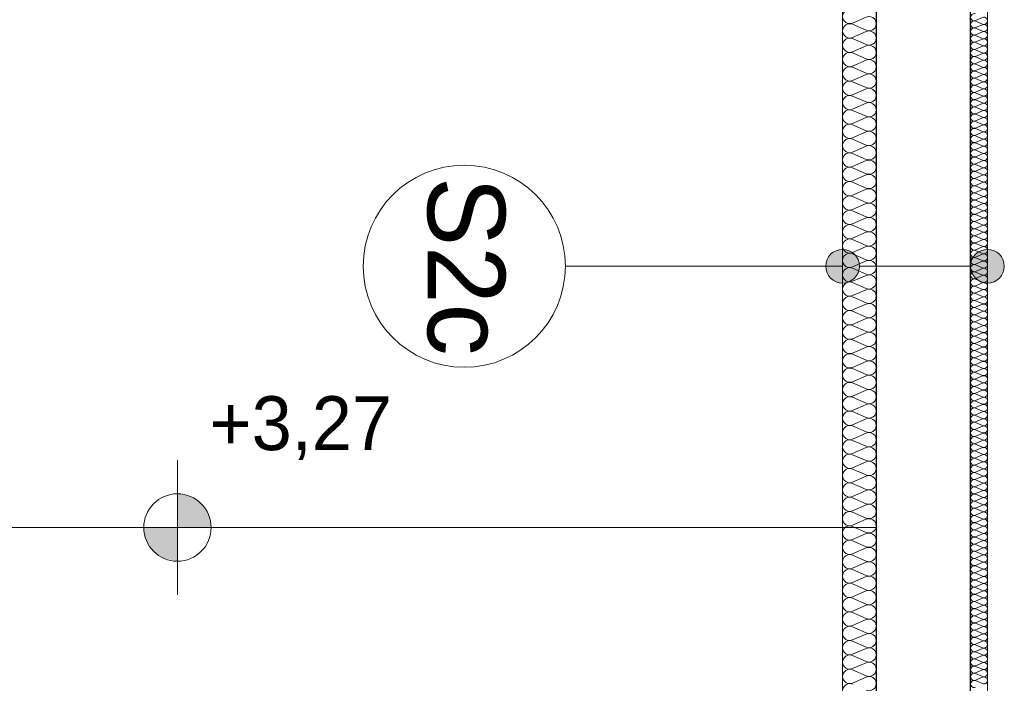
# Model space of a CAD drawing. Header units: inches. Extents: x -515158 to -470211, y -1887 to 84268.
# Tile 75 of 102: x -501644 to -498722, y 68444 to 70415. Entities that reach past the tile are written whole.
import ezdxf

# ---------------------------------------------------------------- set-up
doc = ezdxf.new("R2010")
doc.units = ezdxf.units.IN
doc.header["$MEASUREMENT"] = 0
for name, color, linetype, lineweight in [('#podkład', 252, 'Continuous', 9), ('Arch ocieplenie_Nr_Pióra__44', 252, 'Continuous', 9), ('Arch ocieplenie_Nr_Pióra__9', 252, 'Continuous', 9), ('Arch opisy_Nr_Pióra__1', 252, 'Continuous', 25), ('Arch opisy_Nr_Pióra__21', 252, 'Continuous', 9), ('Arch wykończenie_Nr_Pióra__3', 252, 'Continuous', 18), ('INWENT DACH_Nr_Pióra__21', 252, 'Continuous', 9), ('INWENT RZĘDNE_Nr_Pióra__21', 252, 'Continuous', 9), ('INWENT.ŚCIANY_Nr_Pióra__1', 252, 'Continuous', 25)]:
    doc.layers.add(name, color=color, linetype=linetype, lineweight=lineweight)
for name, color, linetype in [('Arch ocieplenie', 252, 'Continuous'), ('Arch opisy', 252, 'Continuous'), ('INWENT RZĘDNE', 252, 'Continuous')]:
    doc.layers.add(name, color=color, linetype=linetype)
doc.styles.add('GENERATED_STYLE_3', font='txt')
doc.styles.add('GENERATED_STYLE_7', font='txt')

# ---------------------------------------------------------------- blocks, each defined once
blk = doc.blocks.new('Linia_158', base_point=(-497708.3, 70883.4))
at = {"layer": 'Arch opisy_Nr_Pióra__21', "linetype": 'Continuous'}
for points in [[(-498088.3, 70883.4), (-498092.1, 70902.5), (-498103, 70918.8), (-498119.2, 70929.6), (-498138.3, 70933.4), (-498157.5, 70929.6), (-498173.7, 70918.8), (-498184.5, 70902.5), (-498188.3, 70883.4), (-498184.5, 70864.3), (-498173.7, 70848), (-498157.5, 70837.2), (-498138.3, 70833.4), (-498119.2, 70837.2), (-498103, 70848), (-498092.1, 70864.3)], [(-497658.3, 70883.4), (-497662.1, 70902.5), (-497673, 70918.8), (-497689.2, 70929.6), (-497708.3, 70933.4), (-497727.5, 70929.6), (-497743.7, 70918.8), (-497754.5, 70902.5), (-497758.3, 70883.4), (-497754.5, 70864.3), (-497743.7, 70848), (-497727.5, 70837.2), (-497708.3, 70833.4), (-497689.2, 70837.2), (-497673, 70848), (-497662.1, 70864.3)]]:
    blk.add_hatch(color=256, dxfattribs=at).paths.add_polyline_path(points, flags=0)
blk.add_line((-497758.3, 70883.4), (-498088.3, 70883.4), dxfattribs=at)
for centre in [(-498138.3, 70883.4), (-497708.3, 70883.4)]:
    blk.add_circle(centre, 50, dxfattribs=at)
blk = doc.blocks.new('Linia_157', base_point=(-498138.3, 70883.4))
at = {"layer": 'Arch opisy_Nr_Pióra__21', "linetype": 'Continuous'}
blk.add_line((-498138.3, 70883.4), (-498960.9, 70883.4), dxfattribs=at)
blk.add_circle((-499260.9, 70883.4), 300, dxfattribs=at)
blk = doc.blocks.new('Koty wysokościowe_37', base_point=(-500112.1, 70107.6))
at = {"layer": 'INWENT RZĘDNE_Nr_Pióra__21', "linetype": 'Continuous'}
for points in [[(-500112.1, 70107.6), (-500012.1, 70107.6), (-500019.7, 70145.9), (-500041.4, 70178.3), (-500073.9, 70200), (-500112.1, 70207.6)], [(-500112.1, 70107.6), (-500212.1, 70107.6), (-500204.5, 70069.4), (-500182.8, 70036.9), (-500150.4, 70015.2), (-500112.1, 70007.6)]]:
    blk.add_hatch(color=256, dxfattribs=at).paths.add_polyline_path(points, flags=0)
for p, q in [((-500112.1, 69907.6), (-500112.1, 70307.6)), ((-500312.1, 70107.6), (-499912.1, 70107.6))]:
    blk.add_line(p, q, dxfattribs=at)
blk.add_circle((-500112.1, 70107.6), 100, dxfattribs=at)
at = {"layer": 'INWENT RZĘDNE_Nr_Pióra__21', "insert": (-500016.8, 70307.6), "char_height": 160, "attachment_point": 7, "style": 'GENERATED_STYLE_3'}
blk.add_mtext('{+3,27}', dxfattribs=at)
blk = doc.blocks.new('Izolacja cieplna 14_210', base_point=(-497758.3, 79647.6))
at = {"layer": 'Arch ocieplenie_Nr_Pióra__9', "linetype": 'Continuous'}
for p, q in [((-497723.2, 71621.8), (-497743.4, 71613)), ((-497743.4, 71611.2), (-497723.2, 71602.3)), ((-497723.2, 71600.5), (-497743.4, 71591.7)), ((-497743.4, 71589.9), (-497723.2, 71581)), ((-497723.2, 71579.3), (-497743.4, 71570.4)), ((-497743.4, 71568.6), (-497723.2, 71559.8)), ((-497723.2, 71558), (-497743.4, 71549.1)), ((-497743.4, 71547.3), (-497723.2, 71538.5)), ((-497723.2, 71536.7), (-497743.4, 71527.8)), ((-497743.4, 71526), (-497723.2, 71517.2)), ((-497723.2, 71515.4), (-497743.4, 71506.5)), ((-497743.4, 71504.8), (-497723.2, 71495.9)), ((-497723.2, 71494.1), (-497743.4, 71485.3)), ((-497743.4, 71483.5), (-497723.2, 71474.6)), ((-497723.2, 71472.8), (-497743.4, 71464)), ((-497743.4, 71462.2), (-497723.2, 71453.3)), ((-497723.2, 71451.5), (-497743.4, 71442.7)), ((-497743.4, 71440.9), (-497723.2, 71432)), ((-497723.2, 71430.3), (-497743.4, 71421.4)), ((-497743.4, 71419.6), (-497723.2, 71410.8)), ((-497723.2, 71409), (-497743.4, 71400.1)), ((-497743.4, 71398.3), (-497723.2, 71389.5)), ((-497723.2, 71387.7), (-497743.4, 71378.8)), ((-497743.4, 71377), (-497723.2, 71368.2)), ((-497723.2, 71366.4), (-497743.4, 71357.5)), ((-497743.4, 71355.8), (-497723.2, 71346.9)), ((-497723.2, 71345.1), (-497743.4, 71336.3)), ((-497743.4, 71334.5), (-497723.2, 71325.6)), ((-497723.2, 71323.8), (-497743.4, 71315)), ((-497743.4, 71313.2), (-497723.2, 71304.3)), ((-497723.2, 71302.5), (-497743.4, 71293.7)), ((-497743.4, 71291.9), (-497723.2, 71283)), ((-497723.2, 71281.3), (-497743.4, 71272.4)), ((-497743.4, 71270.6), (-497723.2, 71261.8)), ((-497723.2, 71260), (-497743.4, 71251.1)), ((-497743.4, 71249.3), (-497723.2, 71240.5)), ((-497723.2, 71238.7), (-497743.4, 71229.8)), ((-497743.4, 71228), (-497723.2, 71219.2)), ((-497723.2, 71217.4), (-497743.4, 71208.5)), ((-497743.4, 71206.7), (-497723.2, 71197.9)), ((-497723.2, 71196.1), (-497743.4, 71187.3)), ((-497743.4, 71185.5), (-497723.2, 71176.6)), ((-497723.2, 71174.8), (-497743.4, 71166)), ((-497743.4, 71164.2), (-497723.2, 71155.3)), ((-497723.2, 71153.5), (-497743.4, 71144.7)), ((-497743.4, 71142.9), (-497723.2, 71134)), ((-497723.2, 71132.2), (-497743.4, 71123.4)), ((-497743.4, 71121.6), (-497723.2, 71112.7)), ((-497723.2, 71111), (-497743.4, 71102.1)), ((-497743.4, 71100.3), (-497723.2, 71091.5)), ((-497723.2, 71089.7), (-497743.4, 71080.8)), ((-497743.4, 71079), (-497723.2, 71070.2)), ((-497723.2, 71068.4), (-497743.4, 71059.5)), ((-497743.4, 71057.7), (-497723.2, 71048.9)), ((-497723.2, 71047.1), (-497743.4, 71038.2)), ((-497743.4, 71036.5), (-497723.2, 71027.6)), ((-497723.2, 71025.8), (-497743.4, 71017)), ((-497743.4, 71015.2), (-497723.2, 71006.3)), ((-497723.2, 71004.5), (-497743.4, 70995.7)), ((-497743.4, 70993.9), (-497723.2, 70985)), ((-497723.2, 70983.2), (-497743.4, 70974.4)), ((-497743.4, 70972.6), (-497723.2, 70963.7)), ((-497723.2, 70962), (-497743.4, 70953.1)), ((-497743.4, 70951.3), (-497723.2, 70942.5)), ((-497723.2, 70940.7), (-497743.4, 70931.8)), ((-497743.4, 70930), (-497723.2, 70921.2)), ((-497723.2, 70919.4), (-497743.4, 70910.5)), ((-497743.4, 70908.7), (-497723.2, 70899.9)), ((-497723.2, 70898.1), (-497743.4, 70889.2)), ((-497743.4, 70887.5), (-497723.2, 70878.6)), ((-497723.2, 70876.8), (-497743.4, 70868)), ((-497743.4, 70866.2), (-497723.2, 70857.3)), ((-497723.2, 70855.5), (-497743.4, 70846.7)), ((-497743.4, 70844.9), (-497723.2, 70836)), ((-497723.2, 70834.2), (-497743.4, 70825.4)), ((-497743.4, 70823.6), (-497723.2, 70814.7)), ((-497723.2, 70813), (-497743.4, 70804.1)), ((-497743.4, 70802.3), (-497723.2, 70793.5)), ((-497723.2, 70791.7), (-497743.4, 70782.8)), ((-497743.4, 70781), (-497723.2, 70772.2)), ((-497723.2, 70770.4), (-497743.4, 70761.5)), ((-497743.4, 70759.7), (-497723.2, 70750.9)), ((-497723.2, 70749.1), (-497743.4, 70740.2)), ((-497743.4, 70738.5), (-497723.2, 70729.6)), ((-497723.2, 70727.8), (-497743.4, 70719)), ((-497743.4, 70717.2), (-497723.2, 70708.3)), ((-497723.2, 70706.5), (-497743.4, 70697.7)), ((-497743.4, 70695.9), (-497723.2, 70687)), ((-497723.2, 70685.2), (-497743.4, 70676.4)), ((-497743.4, 70674.6), (-497723.2, 70665.7)), ((-497723.2, 70663.9), (-497743.4, 70655.1)), ((-497743.4, 70653.3), (-497723.2, 70644.5)), ((-497723.2, 70642.7), (-497743.4, 70633.8)), ((-497743.4, 70632), (-497723.2, 70623.2)), ((-497723.2, 70621.4), (-497743.4, 70612.5)), ((-497743.4, 70610.7), (-497723.2, 70601.9)), ((-497723.2, 70600.1), (-497743.4, 70591.2)), ((-497743.4, 70589.4), (-497723.2, 70580.6)), ((-497723.2, 70578.8), (-497743.4, 70569.9)), ((-497743.4, 70568.2), (-497723.2, 70559.3)), ((-497723.2, 70557.5), (-497743.4, 70548.7)), ((-497743.4, 70546.9), (-497723.2, 70538)), ((-497723.2, 70536.2), (-497743.4, 70527.4)), ((-497743.4, 70525.6), (-497723.2, 70516.7)), ((-497723.2, 70514.9), (-497743.4, 70506.1)), ((-497743.4, 70504.3), (-497723.2, 70495.4)), ((-497723.2, 70493.7), (-497743.4, 70484.8)), ((-497743.4, 70483), (-497723.2, 70474.2)), ((-497723.2, 70472.4), (-497743.4, 70463.5)), ((-497743.4, 70461.7), (-497723.2, 70452.9)), ((-497723.2, 70451.1), (-497743.4, 70442.2)), ((-497743.4, 70440.4), (-497723.2, 70431.6)), ((-497723.2, 70429.8), (-497743.4, 70420.9)), ((-497743.4, 70419.2), (-497723.2, 70410.3)), ((-497723.2, 70408.5), (-497743.4, 70399.7)), ((-497743.4, 70397.9), (-497723.2, 70389)), ((-497723.2, 70387.2), (-497743.4, 70378.4)), ((-497743.4, 70376.6), (-497723.2, 70367.7)), ((-497723.2, 70365.9), (-497743.4, 70357.1)), ((-497743.4, 70355.3), (-497723.2, 70346.4)), ((-497723.2, 70344.7), (-497743.4, 70335.8)), ((-497743.4, 70334), (-497723.2, 70325.2)), ((-497723.2, 70323.4), (-497743.4, 70314.5)), ((-497743.4, 70312.7), (-497723.2, 70303.9)), ((-497723.2, 70302.1), (-497743.4, 70293.2)), ((-497743.4, 70291.4), (-497723.2, 70282.6)), ((-497723.2, 70280.8), (-497743.4, 70271.9)), ((-497743.4, 70270.2), (-497723.2, 70261.3)), ((-497723.2, 70259.5), (-497743.4, 70250.7)), ((-497743.4, 70248.9), (-497723.2, 70240)), ((-497723.2, 70238.2), (-497743.4, 70229.4)), ((-497743.4, 70227.6), (-497723.2, 70218.7)), ((-497723.2, 70216.9), (-497743.4, 70208.1)), ((-497743.4, 70206.3), (-497723.2, 70197.4)), ((-497723.2, 70195.7), (-497743.4, 70186.8)), ((-497743.4, 70185), (-497723.2, 70176.2)), ((-497723.2, 70174.4), (-497743.4, 70165.5)), ((-497743.4, 70163.7), (-497723.2, 70154.9)), ((-497723.2, 70153.1), (-497743.4, 70144.2)), ((-497743.4, 70142.4), (-497723.2, 70133.6)), ((-497723.2, 70131.8), (-497743.4, 70122.9)), ((-497743.4, 70121.2), (-497723.2, 70112.3)), ((-497723.2, 70110.5), (-497743.4, 70101.7)), ((-497743.4, 70099.9), (-497723.2, 70091)), ((-497723.2, 70089.2), (-497743.4, 70080.4)), ((-497743.4, 70078.6), (-497723.2, 70069.7)), ((-497723.2, 70067.9), (-497743.4, 70059.1)), ((-497743.4, 70057.3), (-497723.2, 70048.4)), ((-497723.2, 70046.6), (-497743.4, 70037.8)), ((-497743.4, 70036), (-497723.2, 70027.2)), ((-497723.2, 70025.4), (-497743.4, 70016.5)), ((-497743.4, 70014.7), (-497723.2, 70005.9)), ((-497723.2, 70004.1), (-497743.4, 69995.2)), ((-497743.4, 69993.4), (-497723.2, 69984.6)), ((-497723.2, 69982.8), (-497743.4, 69973.9)), ((-497743.4, 69972.1), (-497723.2, 69963.3)), ((-497723.2, 69961.5), (-497743.4, 69952.6)), ((-497743.4, 69950.9), (-497723.2, 69942)), ((-497723.2, 69940.2), (-497743.4, 69931.4)), ((-497743.4, 69929.6), (-497723.2, 69920.7)), ((-497723.2, 69918.9), (-497743.4, 69910.1)), ((-497743.4, 69908.3), (-497723.2, 69899.4)), ((-497723.2, 69897.6), (-497743.4, 69888.8)), ((-497743.4, 69887), (-497723.2, 69878.1)), ((-497723.2, 69876.4), (-497743.4, 69867.5)), ((-497743.4, 69865.7), (-497723.2, 69856.9)), ((-497723.2, 69855.1), (-497743.4, 69846.2)), ((-497743.4, 69844.4), (-497723.2, 69835.6)), ((-497723.2, 69833.8), (-497743.4, 69824.9)), ((-497743.4, 69823.1), (-497723.2, 69814.3)), ((-497723.2, 69812.5), (-497743.4, 69803.6)), ((-497743.4, 69801.9), (-497723.2, 69793)), ((-497723.2, 69791.2), (-497743.4, 69782.4)), ((-497743.4, 69780.6), (-497723.2, 69771.7)), ((-497723.2, 69769.9), (-497743.4, 69761.1)), ((-497743.4, 69759.3), (-497723.2, 69750.4)), ((-497723.2, 69748.6), (-497743.4, 69739.8)), ((-497743.4, 69738), (-497723.2, 69729.1)), ((-497723.2, 69727.4), (-497743.4, 69718.5)), ((-497743.4, 69716.7), (-497723.2, 69707.9)), ((-497723.2, 69706.1), (-497743.4, 69697.2)), ((-497743.4, 69695.4), (-497723.2, 69686.6)), ((-497723.2, 69684.8), (-497743.4, 69675.9)), ((-497743.4, 69674.1), (-497723.2, 69665.3)), ((-497723.2, 69663.5), (-497743.4, 69654.6)), ((-497743.4, 69652.9), (-497723.2, 69644))]:
    blk.add_line(p, q, dxfattribs=at)
for centre, start_param, end_param in [((-497747.7, 71622.7), 2.7288, 6.695979), ((-497719, 71612.1), 5.870392, 9.837571), ((-497747.7, 71601.4), 2.7288, 6.695979), ((-497747.7, 71580.2), 2.7288, 6.695979), ((-497719, 71590.8), 5.870392, 9.837571), ((-497747.7, 71558.9), 2.7288, 6.695979), ((-497719, 71569.5), 5.870392, 9.837571), ((-497719, 71548.2), 5.870392, 9.837571), ((-497747.7, 71537.6), 2.7288, 6.695979), ((-497747.7, 71516.3), 2.7288, 6.695979), ((-497719, 71526.9), 5.870392, 9.837571), ((-497747.7, 71495), 2.7288, 6.695979), ((-497719, 71505.6), 5.870392, 9.837571), ((-497747.7, 71473.7), 2.7288, 6.695979), ((-497719, 71484.4), 5.870392, 9.837571), ((-497719, 71463.1), 5.870392, 9.837571), ((-497747.7, 71452.4), 2.7288, 6.695979), ((-497747.7, 71431.1), 2.7288, 6.695979), ((-497719, 71441.8), 5.870392, 9.837571), ((-497747.7, 71409.9), 2.7288, 6.695979), ((-497719, 71420.5), 5.870392, 9.837571), ((-497719, 71399.2), 5.870392, 9.837571), ((-497747.7, 71388.6), 2.7288, 6.695979), ((-497719, 71377.9), 5.870392, 9.837571), ((-497747.7, 71367.3), 2.7288, 6.695979), ((-497747.7, 71346), 2.7288, 6.695979), ((-497719, 71356.6), 5.870392, 9.837571), ((-497747.7, 71324.7), 2.7288, 6.695979), ((-497719, 71335.4), 5.870392, 9.837571), ((-497719, 71314.1), 5.870392, 9.837571), ((-497747.7, 71303.4), 2.7288, 6.695979), ((-497719, 71292.8), 5.870392, 9.837571), ((-497747.7, 71282.1), 2.7288, 6.695979), ((-497747.7, 71260.9), 2.7288, 6.695979), ((-497719, 71271.5), 5.870392, 9.837571), ((-497747.7, 71239.6), 2.7288, 6.695979), ((-497719, 71250.2), 5.870392, 9.837571), ((-497719, 71228.9), 5.870392, 9.837571), ((-497747.7, 71218.3), 2.7288, 6.695979), ((-497747.7, 71197), 2.7288, 6.695979), ((-497719, 71207.6), 5.870392, 9.837571), ((-497747.7, 71175.7), 2.7288, 6.695979), ((-497719, 71186.4), 5.870392, 9.837571), ((-497747.7, 71154.4), 2.7288, 6.695979), ((-497719, 71165.1), 5.870392, 9.837571), ((-497719, 71143.8), 5.870392, 9.837571), ((-497747.7, 71133.1), 2.7288, 6.695979), ((-497747.7, 71111.9), 2.7288, 6.695979), ((-497719, 71122.5), 5.870392, 9.837571), ((-497747.7, 71090.6), 2.7288, 6.695979), ((-497719, 71101.2), 5.870392, 9.837571), ((-497719, 71079.9), 5.870392, 9.837571), ((-497747.7, 71069.3), 2.7288, 6.695979), ((-497719, 71058.6), 5.870392, 9.837571), ((-497747.7, 71048), 2.7288, 6.695979), ((-497747.7, 71026.7), 2.7288, 6.695979), ((-497719, 71037.4), 5.870392, 9.837571), ((-497747.7, 71005.4), 2.7288, 6.695979), ((-497719, 71016.1), 5.870392, 9.837571), ((-497719, 70994.8), 5.870392, 9.837571), ((-497747.7, 70984.1), 2.7288, 6.695979), ((-497747.7, 70962.9), 2.7288, 6.695979), ((-497719, 70973.5), 5.870392, 9.837571), ((-497747.7, 70941.6), 2.7288, 6.695979), ((-497719, 70952.2), 5.870392, 9.837571), ((-497747.7, 70920.3), 2.7288, 6.695979), ((-497719, 70930.9), 5.870392, 9.837571), ((-497719, 70909.6), 5.870392, 9.837571), ((-497747.7, 70899), 2.7288, 6.695979), ((-497747.7, 70877.7), 2.7288, 6.695979), ((-497719, 70888.3), 5.870392, 9.837571), ((-497747.7, 70856.4), 2.7288, 6.695979), ((-497719, 70867.1), 5.870392, 9.837571), ((-497719, 70845.8), 5.870392, 9.837571), ((-497747.7, 70835.1), 2.7288, 6.695979), ((-497719, 70824.5), 5.870392, 9.837571), ((-497747.7, 70813.8), 2.7288, 6.695979), ((-497747.7, 70792.6), 2.7288, 6.695979), ((-497719, 70803.2), 5.870392, 9.837571), ((-497747.7, 70771.3), 2.7288, 6.695979), ((-497719, 70781.9), 5.870392, 9.837571), ((-497719, 70760.6), 5.870392, 9.837571), ((-497747.7, 70750), 2.7288, 6.695979), ((-497747.7, 70728.7), 2.7288, 6.695979), ((-497719, 70739.3), 5.870392, 9.837571), ((-497747.7, 70707.4), 2.7288, 6.695979), ((-497719, 70718.1), 5.870392, 9.837571), ((-497747.7, 70686.1), 2.7288, 6.695979), ((-497719, 70696.8), 5.870392, 9.837571), ((-497719, 70675.5), 5.870392, 9.837571), ((-497747.7, 70664.8), 2.7288, 6.695979), ((-497747.7, 70643.6), 2.7288, 6.695979), ((-497719, 70654.2), 5.870392, 9.837571), ((-497747.7, 70622.3), 2.7288, 6.695979), ((-497719, 70632.9), 5.870392, 9.837571), ((-497719, 70611.6), 5.870392, 9.837571), ((-497747.7, 70601), 2.7288, 6.695979), ((-497719, 70590.3), 5.870392, 9.837571), ((-497747.7, 70579.7), 2.7288, 6.695979), ((-497747.7, 70558.4), 2.7288, 6.695979), ((-497719, 70569.1), 5.870392, 9.837571), ((-497747.7, 70537.1), 2.7288, 6.695979), ((-497719, 70547.8), 5.870392, 9.837571), ((-497719, 70526.5), 5.870392, 9.837571), ((-497747.7, 70515.8), 2.7288, 6.695979), ((-497747.7, 70494.6), 2.7288, 6.695979), ((-497719, 70505.2), 5.870392, 9.837571), ((-497747.7, 70473.3), 2.7288, 6.695979), ((-497719, 70483.9), 5.870392, 9.837571), ((-497747.7, 70452), 2.7288, 6.695979), ((-497719, 70462.6), 5.870392, 9.837571), ((-497719, 70441.3), 5.870392, 9.837571), ((-497747.7, 70430.7), 2.7288, 6.695979), ((-497747.7, 70409.4), 2.7288, 6.695979), ((-497719, 70420.1), 5.870392, 9.837571), ((-497747.7, 70388.1), 2.7288, 6.695979), ((-497719, 70398.8), 5.870392, 9.837571), ((-497719, 70377.5), 5.870392, 9.837571), ((-497747.7, 70366.8), 2.7288, 6.695979), ((-497719, 70356.2), 5.870392, 9.837571), ((-497747.7, 70345.6), 2.7288, 6.695979), ((-497747.7, 70324.3), 2.7288, 6.695979), ((-497719, 70334.9), 5.870392, 9.837571), ((-497747.7, 70303), 2.7288, 6.695979), ((-497719, 70313.6), 5.870392, 9.837571), ((-497719, 70292.3), 5.870392, 9.837571), ((-497747.7, 70281.7), 2.7288, 6.695979), ((-497747.7, 70260.4), 2.7288, 6.695979), ((-497719, 70271), 5.870392, 9.837571), ((-497747.7, 70239.1), 2.7288, 6.695979), ((-497719, 70249.8), 5.870392, 9.837571), ((-497747.7, 70217.8), 2.7288, 6.695979), ((-497719, 70228.5), 5.870392, 9.837571), ((-497719, 70207.2), 5.870392, 9.837571), ((-497747.7, 70196.5), 2.7288, 6.695979), ((-497747.7, 70175.3), 2.7288, 6.695979), ((-497719, 70185.9), 5.870392, 9.837571), ((-497747.7, 70154), 2.7288, 6.695979), ((-497719, 70164.6), 5.870392, 9.837571), ((-497719, 70143.3), 5.870392, 9.837571), ((-497747.7, 70132.7), 2.7288, 6.695979), ((-497719, 70122), 5.870392, 9.837571), ((-497747.7, 70111.4), 2.7288, 6.695979), ((-497747.7, 70090.1), 2.7288, 6.695979), ((-497719, 70100.8), 5.870392, 9.837571), ((-497747.7, 70068.8), 2.7288, 6.695979), ((-497719, 70079.5), 5.870392, 9.837571), ((-497719, 70058.2), 5.870392, 9.837571), ((-497747.7, 70047.5), 2.7288, 6.695979), ((-497747.7, 70026.3), 2.7288, 6.695979), ((-497719, 70036.9), 5.870392, 9.837571), ((-497747.7, 70005), 2.7288, 6.695979), ((-497719, 70015.6), 5.870392, 9.837571), ((-497747.7, 69983.7), 2.7288, 6.695979), ((-497719, 69994.3), 5.870392, 9.837571), ((-497719, 69973), 5.870392, 9.837571), ((-497747.7, 69962.4), 2.7288, 6.695979), ((-497747.7, 69941.1), 2.7288, 6.695979), ((-497719, 69951.8), 5.870392, 9.837571), ((-497747.7, 69919.8), 2.7288, 6.695979), ((-497719, 69930.5), 5.870392, 9.837571), ((-497719, 69909.2), 5.870392, 9.837571), ((-497747.7, 69898.5), 2.7288, 6.695979), ((-497719, 69887.9), 5.870392, 9.837571), ((-497747.7, 69877.3), 2.7288, 6.695979), ((-497747.7, 69856), 2.7288, 6.695979), ((-497719, 69866.6), 5.870392, 9.837571), ((-497747.7, 69834.7), 2.7288, 6.695979), ((-497719, 69845.3), 5.870392, 9.837571), ((-497719, 69824), 5.870392, 9.837571), ((-497747.7, 69813.4), 2.7288, 6.695979), ((-497719, 69802.8), 5.870392, 9.837571), ((-497747.7, 69792.1), 2.7288, 6.695979), ((-497747.7, 69770.8), 2.7288, 6.695979), ((-497719, 69781.5), 5.870392, 9.837571), ((-497747.7, 69749.5), 2.7288, 6.695979), ((-497719, 69760.2), 5.870392, 9.837571), ((-497719, 69738.9), 5.870392, 9.837571), ((-497747.7, 69728.2), 2.7288, 6.695979), ((-497747.7, 69707), 2.7288, 6.695979), ((-497719, 69717.6), 5.870392, 9.837571), ((-497747.7, 69685.7), 2.7288, 6.695979), ((-497719, 69696.3), 5.870392, 9.837571), ((-497747.7, 69664.4), 2.7288, 6.695979), ((-497719, 69675), 5.870392, 9.837571), ((-497719, 69653.7), 5.870392, 9.837571), ((-497747.7, 69643.1), 2.7288, 6.695979)]:
    blk.add_ellipse(centre, major_axis=(0, -10.6), ratio=0.999134, start_param=start_param, end_param=end_param, dxfattribs=at)
blk = doc.blocks.new('Izolacja cieplna 14_209', base_point=(-498038.3, 72327.6))
at = {"layer": 'Arch ocieplenie_Nr_Pióra__44', "linetype": 'Continuous'}
for p, q in [((-498068.1, 71623), (-498108.5, 71605.3)), ((-498108.5, 71601.7), (-498068.1, 71584)), ((-498068.1, 71580.4), (-498108.5, 71562.7)), ((-498108.5, 71559.1), (-498068.1, 71541.4)), ((-498068.1, 71537.8), (-498108.5, 71520.1)), ((-498108.5, 71516.5), (-498068.1, 71498.8)), ((-498068.1, 71495.2), (-498108.5, 71477.5)), ((-498108.5, 71473.9), (-498068.1, 71456.2)), ((-498068.1, 71452.6), (-498108.5, 71434.9)), ((-498108.5, 71431.3), (-498068.1, 71413.6)), ((-498068.1, 71410), (-498108.5, 71392.3)), ((-498108.5, 71388.7), (-498068.1, 71371)), ((-498068.1, 71367.4), (-498108.5, 71349.7)), ((-498108.5, 71346.1), (-498068.1, 71328.4)), ((-498068.1, 71324.8), (-498108.5, 71307.1)), ((-498108.5, 71303.5), (-498068.1, 71285.8)), ((-498068.1, 71282.2), (-498108.5, 71264.5)), ((-498108.5, 71260.9), (-498068.1, 71243.2)), ((-498068.1, 71239.6), (-498108.5, 71221.9)), ((-498108.5, 71218.3), (-498068.1, 71200.6)), ((-498068.1, 71197), (-498108.5, 71179.3)), ((-498108.5, 71175.7), (-498068.1, 71158)), ((-498068.1, 71154.4), (-498108.5, 71136.7)), ((-498108.5, 71133.2), (-498068.1, 71115.4)), ((-498068.1, 71111.9), (-498108.5, 71094.1)), ((-498108.5, 71090.6), (-498068.1, 71072.8)), ((-498068.1, 71069.3), (-498108.5, 71051.5)), ((-498108.5, 71048), (-498068.1, 71030.2)), ((-498068.1, 71026.7), (-498108.5, 71008.9)), ((-498108.5, 71005.4), (-498068.1, 70987.6)), ((-498068.1, 70984.1), (-498108.5, 70966.3)), ((-498108.5, 70962.8), (-498068.1, 70945)), ((-498068.1, 70941.5), (-498108.5, 70923.7)), ((-498108.5, 70920.2), (-498068.1, 70902.5)), ((-498068.1, 70898.9), (-498108.5, 70881.2)), ((-498108.5, 70877.6), (-498068.1, 70859.9)), ((-498068.1, 70856.3), (-498108.5, 70838.6)), ((-498108.5, 70835), (-498068.1, 70817.3)), ((-498068.1, 70813.7), (-498108.5, 70796)), ((-498108.5, 70792.4), (-498068.1, 70774.7)), ((-498068.1, 70771.1), (-498108.5, 70753.4)), ((-498108.5, 70749.8), (-498068.1, 70732.1)), ((-498068.1, 70728.5), (-498108.5, 70710.8)), ((-498108.5, 70707.2), (-498068.1, 70689.5)), ((-498068.1, 70685.9), (-498108.5, 70668.2)), ((-498108.5, 70664.6), (-498068.1, 70646.9)), ((-498068.1, 70643.3), (-498108.5, 70625.6)), ((-498108.5, 70622), (-498068.1, 70604.3)), ((-498068.1, 70600.7), (-498108.5, 70583)), ((-498108.5, 70579.4), (-498068.1, 70561.7)), ((-498068.1, 70558.1), (-498108.5, 70540.4)), ((-498108.5, 70536.8), (-498068.1, 70519.1)), ((-498068.1, 70515.5), (-498108.5, 70497.8)), ((-498108.5, 70494.2), (-498068.1, 70476.5)), ((-498068.1, 70472.9), (-498108.5, 70455.2)), ((-498108.5, 70451.6), (-498068.1, 70433.9)), ((-498068.1, 70430.3), (-498108.5, 70412.6)), ((-498108.5, 70409), (-498068.1, 70391.3)), ((-498068.1, 70387.7), (-498108.5, 70370)), ((-498108.5, 70366.4), (-498068.1, 70348.7)), ((-498068.1, 70345.1), (-498108.5, 70327.4)), ((-498108.5, 70323.8), (-498068.1, 70306.1)), ((-498068.1, 70302.5), (-498108.5, 70284.8)), ((-498108.5, 70281.2), (-498068.1, 70263.5)), ((-498068.1, 70259.9), (-498108.5, 70242.2)), ((-498108.5, 70238.6), (-498068.1, 70220.9)), ((-498068.1, 70217.3), (-498108.5, 70199.6)), ((-498108.5, 70196), (-498068.1, 70178.3)), ((-498068.1, 70174.7), (-498108.5, 70157)), ((-498108.5, 70153.4), (-498068.1, 70135.7)), ((-498068.1, 70132.1), (-498108.5, 70114.4)), ((-498108.5, 70110.8), (-498068.1, 70093.1)), ((-498068.1, 70089.5), (-498108.5, 70071.8)), ((-498108.5, 70068.2), (-498068.1, 70050.5)), ((-498068.1, 70046.9), (-498108.5, 70029.2)), ((-498108.5, 70025.7), (-498068.1, 70007.9)), ((-498068.1, 70004.4), (-498108.5, 69986.6)), ((-498108.5, 69983.1), (-498068.1, 69965.3)), ((-498068.1, 69961.8), (-498108.5, 69944)), ((-498108.5, 69940.5), (-498068.1, 69922.7)), ((-498068.1, 69919.2), (-498108.5, 69901.4)), ((-498108.5, 69897.9), (-498068.1, 69880.1)), ((-498068.1, 69876.6), (-498108.5, 69858.8)), ((-498108.5, 69855.3), (-498068.1, 69837.5)), ((-498068.1, 69834), (-498108.5, 69816.2)), ((-498108.5, 69812.7), (-498068.1, 69794.9)), ((-498068.1, 69791.4), (-498108.5, 69773.7)), ((-498108.5, 69770.1), (-498068.1, 69752.4)), ((-498068.1, 69748.8), (-498108.5, 69731.1)), ((-498108.5, 69727.5), (-498068.1, 69709.8)), ((-498068.1, 69706.2), (-498108.5, 69688.5)), ((-498108.5, 69684.9), (-498068.1, 69667.2)), ((-498068.1, 69663.6), (-498108.5, 69645.9))]:
    blk.add_line(p, q, dxfattribs=at)
for centre, start_param, end_param in [((-498117.1, 71624.8), 2.728799, 6.695979), ((-498059.6, 71603.5), 5.870392, 9.837571), ((-498117.1, 71582.2), 2.728799, 6.695979), ((-498117.1, 71539.6), 2.728799, 6.695979), ((-498059.6, 71560.9), 5.870392, 9.837571), ((-498059.6, 71518.3), 5.870392, 9.837571), ((-498117.1, 71497), 2.728799, 6.695979), ((-498059.6, 71475.7), 5.870392, 9.837571), ((-498117.1, 71454.4), 2.728799, 6.695979), ((-498059.6, 71433.1), 5.870392, 9.837571), ((-498117.1, 71411.8), 2.728799, 6.695979), ((-498059.6, 71390.5), 5.870392, 9.837571), ((-498117.1, 71369.2), 2.728799, 6.695979), ((-498059.6, 71347.9), 5.870392, 9.837571), ((-498117.1, 71326.6), 2.728799, 6.695979), ((-498059.6, 71305.3), 5.870392, 9.837571), ((-498117.1, 71284), 2.728799, 6.695979), ((-498117.1, 71241.4), 2.728799, 6.695979), ((-498059.6, 71262.7), 5.870392, 9.837571), ((-498059.6, 71220.1), 5.870392, 9.837571), ((-498117.1, 71198.8), 2.728799, 6.695979), ((-498117.1, 71156.2), 2.728799, 6.695979), ((-498059.6, 71177.5), 5.870392, 9.837571), ((-498059.6, 71134.9), 5.870392, 9.837571), ((-498117.1, 71113.6), 2.728799, 6.695979), ((-498117.1, 71071), 2.728799, 6.695979), ((-498059.6, 71092.3), 5.870392, 9.837571), ((-498059.6, 71049.7), 5.870392, 9.837571), ((-498117.1, 71028.4), 2.728799, 6.695979), ((-498117.1, 70985.9), 2.728799, 6.695979), ((-498059.6, 71007.2), 5.870392, 9.837571), ((-498059.6, 70964.6), 5.870392, 9.837571), ((-498117.1, 70943.3), 2.728799, 6.695979), ((-498059.6, 70922), 5.870392, 9.837571), ((-498117.1, 70900.7), 2.728799, 6.695979), ((-498059.6, 70879.4), 5.870392, 9.837571), ((-498117.1, 70858.1), 2.728799, 6.695979), ((-498059.6, 70836.8), 5.870392, 9.837571), ((-498117.1, 70815.5), 2.728799, 6.695979), ((-498059.6, 70794.2), 5.870392, 9.837571), ((-498117.1, 70772.9), 2.728799, 6.695979), ((-498059.6, 70751.6), 5.870392, 9.837571), ((-498117.1, 70730.3), 2.728799, 6.695979), ((-498117.1, 70687.7), 2.728799, 6.695979), ((-498059.6, 70709), 5.870392, 9.837571), ((-498059.6, 70666.4), 5.870392, 9.837571), ((-498117.1, 70645.1), 2.728799, 6.695979), ((-498117.1, 70602.5), 2.728799, 6.695979), ((-498059.6, 70623.8), 5.870392, 9.837571), ((-498059.6, 70581.2), 5.870392, 9.837571), ((-498117.1, 70559.9), 2.728799, 6.695979), ((-498117.1, 70517.3), 2.728799, 6.695979), ((-498059.6, 70538.6), 5.870392, 9.837571), ((-498059.6, 70496), 5.870392, 9.837571), ((-498117.1, 70474.7), 2.728799, 6.695979), ((-498059.6, 70453.4), 5.870392, 9.837571), ((-498117.1, 70432.1), 2.728799, 6.695979), ((-498059.6, 70410.8), 5.870392, 9.837571), ((-498117.1, 70389.5), 2.728799, 6.695979), ((-498059.6, 70368.2), 5.870392, 9.837571), ((-498117.1, 70346.9), 2.728799, 6.695979), ((-498059.6, 70325.6), 5.870392, 9.837571), ((-498117.1, 70304.3), 2.728799, 6.695979), ((-498059.6, 70283), 5.870392, 9.837571), ((-498117.1, 70261.7), 2.728799, 6.695979), ((-498117.1, 70219.1), 2.728799, 6.695979), ((-498059.6, 70240.4), 5.870392, 9.837571), ((-498059.6, 70197.8), 5.870392, 9.837571), ((-498117.1, 70176.5), 2.728799, 6.695979), ((-498117.1, 70133.9), 2.728799, 6.695979), ((-498059.6, 70155.2), 5.870392, 9.837571), ((-498059.6, 70112.6), 5.870392, 9.837571), ((-498117.1, 70091.3), 2.728799, 6.695979), ((-498117.1, 70048.7), 2.728799, 6.695979), ((-498059.6, 70070), 5.870392, 9.837571), ((-498059.6, 70027.4), 5.870392, 9.837571), ((-498117.1, 70006.1), 2.728799, 6.695979), ((-498117.1, 69963.5), 2.728799, 6.695979), ((-498059.6, 69984.8), 5.870392, 9.837571), ((-498059.6, 69942.2), 5.870392, 9.837571), ((-498117.1, 69920.9), 2.728799, 6.695979), ((-498059.6, 69899.7), 5.870392, 9.837571), ((-498117.1, 69878.4), 2.728799, 6.695979), ((-498059.6, 69857.1), 5.870392, 9.837571), ((-498117.1, 69835.8), 2.728799, 6.695979), ((-498059.6, 69814.5), 5.870392, 9.837571), ((-498117.1, 69793.2), 2.728799, 6.695979), ((-498059.6, 69771.9), 5.870392, 9.837571), ((-498117.1, 69750.6), 2.728799, 6.695979), ((-498059.6, 69729.3), 5.870392, 9.837571), ((-498117.1, 69708), 2.728799, 6.695979), ((-498117.1, 69665.4), 2.728799, 6.695979), ((-498059.6, 69686.7), 5.870392, 9.837571), ((-498059.6, 69644.1), 5.870392, 9.837571), ((-498117.1, 69622.8), 2.728799, 6.695979)]:
    blk.add_ellipse(centre, major_axis=(0, -21.3), ratio=0.998579, start_param=start_param, end_param=end_param, dxfattribs=at)
blk = doc.blocks.new('p1')
at = {"layer": 'Arch wykończenie_Nr_Pióra__3', "color": 252, "linetype": 'Continuous'}
for p, q in [((-498138.3, 65624.3), (-498138.3, 77934.3)), ((-497708.3, 65624.3), (-497708.3, 77934.3))]:
    blk.add_line(p, q, dxfattribs=at)
at = {"layer": 'INWENT DACH_Nr_Pióra__21', "color": 252, "linetype": 'Continuous'}
blk.add_line((-498038.3, 67894.3), (-513118.3, 67894.3), dxfattribs=at)
at = {"layer": 'INWENT.ŚCIANY_Nr_Pióra__1', "color": 252, "linetype": 'Continuous'}
for p, q in [((-498038.3, 77799.3), (-498038.3, 65684.3)), ((-497758.3, 65684.3), (-497758.3, 77799.3))]:
    blk.add_line(p, q, dxfattribs=at)
at = {"layer": 'Arch ocieplenie', "color": 252, "linetype": 'Continuous', "lineweight": 13}
for name, p in [('Izolacja cieplna 14_210', (-497758.3, 77434.3)), ('Izolacja cieplna 14_209', (-498038.3, 70114.3))]:
    blk.add_blockref(name, p, dxfattribs=at)
at = {"layer": 'Arch opisy', "color": 252, "linetype": 'Continuous'}
for name, p in [('Linia_157', (-498138.3, 68670.1)), ('Linia_158', (-497708.3, 68670.1))]:
    blk.add_blockref(name, p, dxfattribs=at)
at = {"layer": 'INWENT RZĘDNE', "color": 252}
blk.add_blockref('Koty wysokościowe_37', (-500112.1, 67894.3), dxfattribs=at)
at = {"layer": 'Arch opisy_Nr_Pióra__1', "color": 252, "linetype": 'Continuous', "insert": (-499139.5, 68670.1), "char_height": 230, "attachment_point": 2, "rotation": 270, "style": 'GENERATED_STYLE_7'}
blk.add_mtext('{S2c}', dxfattribs=at)

msp = doc.modelspace()

# ---------------------------------------------------------------- block references
at = {"layer": '#podkład'}
msp.add_blockref('p1', (-1064.1, 1012.8), dxfattribs=at)

doc.saveas('drawing.dxf')
